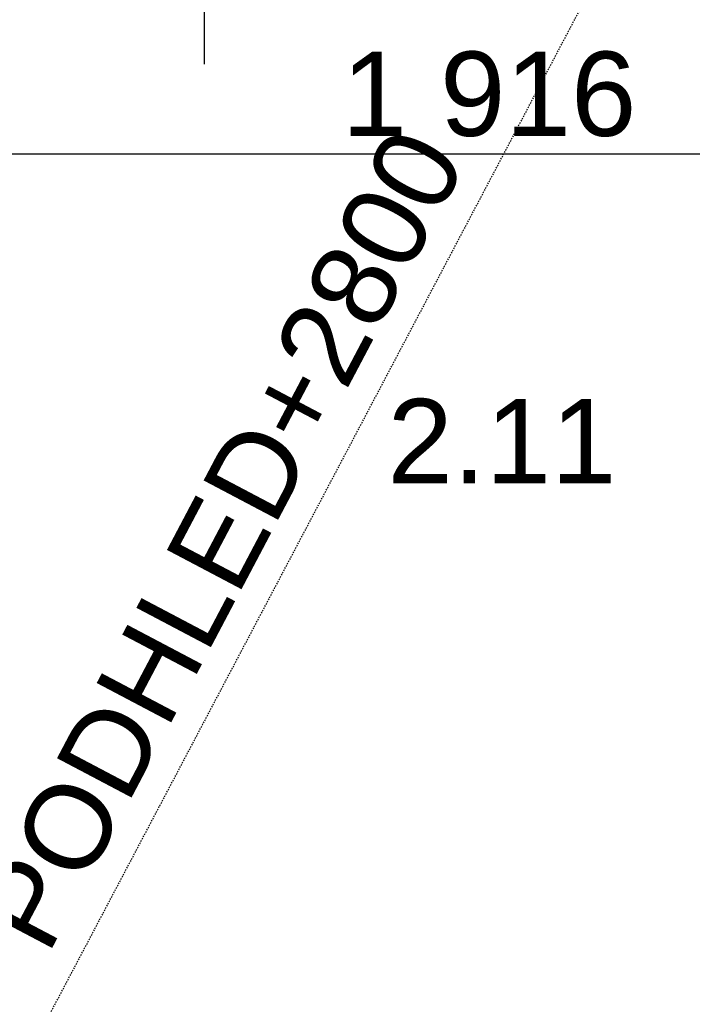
# Model space of a CAD drawing. Header units: millimetres. Extents: x -25972 to 4435, y -2839 to 20217.
# Tile 44 of 110: x -19848 to -18651, y 5843 to 7595. Entities that reach past the tile are written whole.
import ezdxf

# ---------------------------------------------------------------- set-up
doc = ezdxf.new("R2010")
doc.units = ezdxf.units.MM
doc.header["$MEASUREMENT"] = 0
doc.linetypes.add('Čárkovaná M', pattern=[4.5, 2.5, -2])
for name, color, linetype in [('7._POHLED ZÁPADNÍ_2_Anotace - SP', 7, 'Continuous'), ('7._POHLED ZÁPADNÍ_2_Kóty - SP', 7, 'Continuous'), ('7._POHLED ZÁPADNÍ_2_Nové_Anotace - SP', 7, 'Continuous'), ('7._POHLED ZÁPADNÍ_2_Nové_Kóty - SP', 7, 'Continuous'), ('7._POHLED ZÁPADNÍ_2_Nové_Otvory – Značky dveří', 7, 'Continuous'), ('7._POHLED ZÁPADNÍ_2_Zóny', 7, 'Continuous')]:
    doc.layers.add(name, color=color, linetype=linetype)
doc.styles.add('GENEROVANÝ_STYL_1', font='txt')
doc.styles.add('GENEROVANÝ_STYL_2', font='txt')

msp = doc.modelspace()

# ---------------------------------------------------------------- linework, layer by layer
at = {"layer": '7._POHLED ZÁPADNÍ_2_Nové_Anotace - SP', "color": 1, "linetype": 'Čárkovaná M', "lineweight": 25}
msp.add_line((-20018.8, 5400.2), (-17951, 9318.8), dxfattribs=at)
at = {"layer": '7._POHLED ZÁPADNÍ_2_Nové_Kóty - SP', "color": 1, "linetype": 'Continuous', "lineweight": 25}
msp.add_line((-19976.5, 7355.9), (-18060.8, 7355.9), dxfattribs=at)
at = {"layer": '7._POHLED ZÁPADNÍ_2_Nové_Otvory – Značky dveří', "color": 1, "linetype": 'Continuous', "lineweight": 25}
msp.add_line((-19520.2, 8415.5), (-19520.2, 7515.8), dxfattribs=at)

# ---------------------------------------------------------------- texts
at = {"layer": '7._POHLED ZÁPADNÍ_2_Anotace - SP', "color": 1, "linetype": 'Continuous', "lineweight": 25, "insert": (-19863.8, 5962.2), "char_height": 150, "attachment_point": 4, "rotation": 62.1796, "style": 'GENEROVANÝ_STYL_1'}
msp.add_mtext('\\A1;{\\pql;\\fArial|b0|i0|c238|p38;PODHLED\\fArial|b0|i0|c238|p38;+2800}', dxfattribs=at)
at = {"layer": '7._POHLED ZÁPADNÍ_2_Kóty - SP', "color": 1, "linetype": 'Continuous', "lineweight": 25, "insert": (-19275.1, 7385.9), "char_height": 150, "width": 512.914, "attachment_point": 7, "style": 'GENEROVANÝ_STYL_2'}
msp.add_mtext('\\A1;{\\pql;\\fArial|b0|i0|c0|p38;1\xa0916}', dxfattribs=at)
at = {"layer": '7._POHLED ZÁPADNÍ_2_Zóny', "color": 1, "linetype": 'Continuous', "lineweight": 25, "insert": (-18990, 6920), "char_height": 150, "attachment_point": 2, "style": 'GENEROVANÝ_STYL_1'}
msp.add_mtext('\\A1;{\\pqc;\\pt0;\\fArial|b0|i0|c238|p38;2.11}', dxfattribs=at)

doc.saveas('drawing.dxf')
